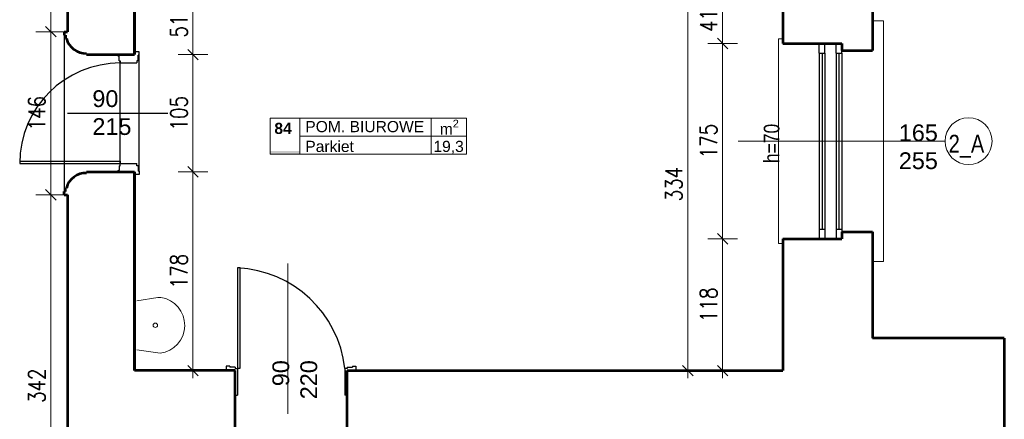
# Model space of a CAD drawing. Header units: millimetres. Extents: x 56977 to 67992, y 30187 to 42235.
# Tile 110 of 130: x 65191 to 66072, y 37251 to 37609. Entities that reach past the tile are written whole.
import ezdxf

# ---------------------------------------------------------------- set-up
doc = ezdxf.new("R2010")
doc.units = ezdxf.units.MM
doc.header["$MEASUREMENT"] = 0
doc.layers.get('0').update_dxf_attribs({"lineweight": 13})
doc.layers.get('DEFPOINTS').update_dxf_attribs({"lineweight": 13})
doc.layers.add('AI-OKNA', color=4, linetype='Continuous')
doc.layers.add('okna', color=8, linetype='Continuous')
for name, color, linetype, lineweight in [('AI-OPISY', 3, 'Continuous', 13), ('AI_MURY', 40, 'Continuous', 53), ('AI_WIDOK', 8, 'Continuous', 13), ('Lines', 7, 'Continuous', 13), ('OPISY TABELKI', 30, 'Continuous', 13), ('WODA', 7, 'Continuous', 13), ('wymiary', 8, 'Continuous', 13)]:
    doc.layers.add(name, color=color, linetype=linetype, lineweight=lineweight)
doc.styles.add('GENERATED_STYLE_2', font='txt.shx')
doc.styles.get("Standard").update_dxf_attribs({"font": 'txt.shx'})
doc.styles.add('Style-ROMANS', font='ROMANS.shx')
doc.styles.add('WYMIAROWY-08', font='ROMANS.shx', dxfattribs={"width": 0.8})
doc.dimstyles.new('DYBY', dxfattribs={"dimscale": 100, "dimtxt": 0.15, "dimasz": 0.05, "dimexe": 0.05, "dimexo": 0.1, "dimgap": 0.05, "dimtad": 1, "dimdec": 0, "dimdsep": 46, "dimlunit": 5, "dimtxsty": 'WYMIAROWY-08', "dimblk": 'M_STRZ', "dimcen": 0.1, "dimse1": 1, "dimse2": 1, "dimclrd": 7, "dimclre": 7, "dimclrt": 1, "dimadec": 0, "dimazin": 0, "dimtfac": 1, "dimtdec": 0, "dimtmove": 2, "dimatfit": 3, "dimldrblk": 'M_STRZ', "dimfxl": 0, "dimtolj": 1, "dimarcsym": 0})

# ---------------------------------------------------------------- blocks, each defined once
blk = doc.blocks.new('A$C062C27A1')
at = {"layer": 'WODA'}
for p, q in [((0, 0), (-2.8, 18.76)), ((44, 0), (46.8, 18.76))]:
    blk.add_line(p, q, dxfattribs=at)
at = {"layer": 'WODA', "flags": 128}
for points in [[(44, 0), (47.07, 20.65, 0.865936), (-3, 21.5)], [(-3, 21.5, 0.037015), (-2.8, 18.76)], [(24, 16.5, 1), (20, 16.5, 1), (24, 16.5)]]:
    blk.add_lwpolyline(points, format="xyb", dxfattribs=at)
at = {"layer": 'WODA'}
blk.add_circle((22, 16.5), 2, dxfattribs=at)
blk = doc.blocks.new('M_STRZ')
for p, q in [((0, 2.66), (0, 0)), ((-1.33, 0), (1.33, 0)), ((-0.94, -0.94), (0.94, 0.94)), ((0, 0), (0, -2.66))]:
    blk.add_line(p, q)
blk = doc.blocks.new('*U334')
at = {"layer": 'DEFPOINTS', "color": 0}
for p in [(65266.24, 37598.57), (65218.51, 37452.57), (65266.24, 37452.57)]:
    blk.add_point(p, dxfattribs=at)
at = {"layer": 'wymiary', "color": 7, "lineweight": -2}
blk.add_line((65218.51, 37593.57), (65218.51, 37457.57), dxfattribs=at)
at = {"layer": 'wymiary', "color": 7, "lineweight": -2, "xscale": 5, "yscale": 5, "zscale": 5}
for p, rotation in [((65218.51, 37598.57), 90), ((65218.51, 37452.57), 270)]:
    blk.add_blockref('M_STRZ', p, dxfattribs=dict(at, rotation=rotation))
at = {"layer": 'wymiary', "color": 1, "insert": (65206.01, 37525.57), "char_height": 15, "attachment_point": 5, "rotation": 90, "style": 'WYMIAROWY-08'}
blk.add_mtext('146', dxfattribs=at)
blk = doc.blocks.new('*D1867')
at = {"layer": 'DEFPOINTS'}
for p in [(65266.24, 37598.57), (65231.01, 37541.05), (65218.51, 37452.57), (65266.24, 37452.57)]:
    blk.add_point(p, dxfattribs=at)
at = {"layer": 'wymiary', "color": 7}
blk.add_blockref('*U334', (0, 0), dxfattribs=at)
blk = doc.blocks.new('*U335')
at = {"layer": 'DEFPOINTS', "color": 0}
for p in [(65266.24, 37452.57), (65218.51, 37110.57), (65266.24, 37110.57)]:
    blk.add_point(p, dxfattribs=at)
at = {"layer": 'wymiary', "color": 7, "lineweight": -2}
blk.add_line((65218.51, 37447.57), (65218.51, 37115.57), dxfattribs=at)
at = {"layer": 'wymiary', "color": 7, "lineweight": -2, "xscale": 5, "yscale": 5, "zscale": 5}
for p, rotation in [((65218.51, 37452.57), 90), ((65218.51, 37110.57), 270)]:
    blk.add_blockref('M_STRZ', p, dxfattribs=dict(at, rotation=rotation))
at = {"layer": 'wymiary', "color": 1, "insert": (65206.01, 37281.57), "char_height": 15, "attachment_point": 5, "rotation": 90, "style": 'WYMIAROWY-08'}
blk.add_mtext('342', dxfattribs=at)
blk = doc.blocks.new('*D1868')
at = {"layer": 'DEFPOINTS'}
for p in [(65266.24, 37452.57), (65231.01, 37297.9), (65218.51, 37110.57), (65266.24, 37110.57)]:
    blk.add_point(p, dxfattribs=at)
at = {"layer": 'wymiary', "color": 7}
blk.add_blockref('*U335', (0, 0), dxfattribs=at)
blk = doc.blocks.new('*U342')
at = {"layer": 'DEFPOINTS', "color": 0}
for p in [(65695.82, 37629.07), (65788.43, 37629.07), (65695.82, 37295.07)]:
    blk.add_point(p, dxfattribs=at)
at = {"layer": 'wymiary', "color": 7, "lineweight": -2}
blk.add_line((65788.43, 37300.07), (65788.43, 37624.07), dxfattribs=at)
at = {"layer": 'wymiary', "color": 7, "lineweight": -2, "xscale": 5, "yscale": 5, "zscale": 5}
for p, rotation in [((65788.43, 37629.07), 90), ((65788.43, 37295.07), 270)]:
    blk.add_blockref('M_STRZ', p, dxfattribs=dict(at, rotation=rotation))
at = {"layer": 'wymiary', "color": 1, "insert": (65775.93, 37462.07), "char_height": 15, "attachment_point": 5, "rotation": 90, "style": 'WYMIAROWY-08'}
blk.add_mtext('334', dxfattribs=at)
blk = doc.blocks.new('*D1875')
at = {"layer": 'DEFPOINTS'}
for p in [(65695.82, 37629.07), (65788.43, 37629.07), (65800.93, 37445.73), (65695.82, 37295.07)]:
    blk.add_point(p, dxfattribs=at)
at = {"layer": 'wymiary', "color": 7}
blk.add_blockref('*U342', (0, 0), dxfattribs=at)
blk = doc.blocks.new('*U343')
at = {"layer": 'DEFPOINTS', "color": 0}
for p in [(65873.54, 37629.07), (65819.53, 37588.07), (65873.54, 37588.07)]:
    blk.add_point(p, dxfattribs=at)
at = {"layer": 'wymiary', "color": 7, "lineweight": -2}
blk.add_line((65819.53, 37624.07), (65819.53, 37593.07), dxfattribs=at)
at = {"layer": 'wymiary', "color": 7, "lineweight": -2, "xscale": 5, "yscale": 5, "zscale": 5}
for p, rotation in [((65819.53, 37629.07), 90), ((65819.53, 37588.07), 270)]:
    blk.add_blockref('M_STRZ', p, dxfattribs=dict(at, rotation=rotation))
at = {"layer": 'wymiary', "color": 1, "insert": (65807.03, 37608.57), "char_height": 15, "attachment_point": 5, "rotation": 90, "style": 'WYMIAROWY-08'}
blk.add_mtext('41', dxfattribs=at)
blk = doc.blocks.new('*D1876')
at = {"layer": 'DEFPOINTS'}
for p in [(65873.54, 37629.07), (65832.03, 37619.19), (65819.53, 37588.07), (65873.54, 37588.07)]:
    blk.add_point(p, dxfattribs=at)
at = {"layer": 'wymiary', "color": 7}
blk.add_blockref('*U343', (0, 0), dxfattribs=at)
blk = doc.blocks.new('*U344')
at = {"layer": 'DEFPOINTS', "color": 0}
for p in [(65873.54, 37588.07), (65819.53, 37413.07), (65873.54, 37413.07)]:
    blk.add_point(p, dxfattribs=at)
at = {"layer": 'wymiary', "color": 7, "lineweight": -2}
blk.add_line((65819.53, 37583.07), (65819.53, 37418.07), dxfattribs=at)
at = {"layer": 'wymiary', "color": 7, "lineweight": -2, "xscale": 5, "yscale": 5, "zscale": 5}
for p, rotation in [((65819.53, 37588.07), 90), ((65819.53, 37413.07), 270)]:
    blk.add_blockref('M_STRZ', p, dxfattribs=dict(at, rotation=rotation))
at = {"layer": 'wymiary', "color": 1, "insert": (65807.03, 37500.57), "char_height": 15, "attachment_point": 5, "rotation": 90, "style": 'WYMIAROWY-08'}
blk.add_mtext('175', dxfattribs=at)
blk = doc.blocks.new('*D1877')
at = {"layer": 'DEFPOINTS'}
for p in [(65873.54, 37588.07), (65832.03, 37516.05), (65819.53, 37413.07), (65873.54, 37413.07)]:
    blk.add_point(p, dxfattribs=at)
at = {"layer": 'wymiary', "color": 7}
blk.add_blockref('*U344', (0, 0), dxfattribs=at)
blk = doc.blocks.new('*U345')
at = {"layer": 'DEFPOINTS', "color": 0}
for p in [(65873.54, 37413.07), (65819.53, 37295.07), (65873.54, 37295.07)]:
    blk.add_point(p, dxfattribs=at)
at = {"layer": 'wymiary', "color": 7, "lineweight": -2}
blk.add_line((65819.53, 37408.07), (65819.53, 37300.07), dxfattribs=at)
at = {"layer": 'wymiary', "color": 7, "lineweight": -2, "xscale": 5, "yscale": 5, "zscale": 5}
for p, rotation in [((65819.53, 37413.07), 90), ((65819.53, 37295.07), 270)]:
    blk.add_blockref('M_STRZ', p, dxfattribs=dict(at, rotation=rotation))
at = {"layer": 'wymiary', "color": 1, "insert": (65807.03, 37354.07), "char_height": 15, "attachment_point": 5, "rotation": 90, "style": 'WYMIAROWY-08'}
blk.add_mtext('118', dxfattribs=at)
blk = doc.blocks.new('*D1878')
at = {"layer": 'DEFPOINTS'}
for p in [(65873.54, 37413.07), (65832.03, 37369.55), (65819.53, 37295.07), (65873.54, 37295.07)]:
    blk.add_point(p, dxfattribs=at)
at = {"layer": 'wymiary', "color": 7}
blk.add_blockref('*U345', (0, 0), dxfattribs=at)
blk = doc.blocks.new('*U1169')
at = {"layer": 'DEFPOINTS', "color": 0}
for p in [(65293.54, 37629.07), (65293.54, 37578.07), (65345.67, 37578.07)]:
    blk.add_point(p, dxfattribs=at)
at = {"layer": 'wymiary', "color": 7, "lineweight": -2}
blk.add_line((65345.67, 37624.07), (65345.67, 37583.07), dxfattribs=at)
at = {"layer": 'wymiary', "color": 7, "lineweight": -2, "xscale": 5, "yscale": 5, "zscale": 5}
for p, rotation in [((65345.67, 37629.07), 90), ((65345.67, 37578.07), 270)]:
    blk.add_blockref('M_STRZ', p, dxfattribs=dict(at, rotation=rotation))
at = {"layer": 'wymiary', "color": 1, "insert": (65333.17, 37603.57), "char_height": 15, "attachment_point": 5, "rotation": 90, "style": 'WYMIAROWY-08'}
blk.add_mtext('51', dxfattribs=at)
blk = doc.blocks.new('*D2702')
at = {"layer": 'DEFPOINTS'}
for p in [(65293.54, 37629.07), (65333.17, 37614.19), (65293.54, 37578.07), (65345.67, 37578.07)]:
    blk.add_point(p, dxfattribs=at)
at = {"layer": 'wymiary', "color": 7}
blk.add_blockref('*U1169', (0, 0), dxfattribs=at)
blk = doc.blocks.new('*U1170')
at = {"layer": 'DEFPOINTS', "color": 0}
for p in [(65293.54, 37578.07), (65293.54, 37473.07), (65345.67, 37473.07)]:
    blk.add_point(p, dxfattribs=at)
at = {"layer": 'wymiary', "color": 7, "lineweight": -2}
blk.add_line((65345.67, 37573.07), (65345.67, 37478.07), dxfattribs=at)
at = {"layer": 'wymiary', "color": 7, "lineweight": -2, "xscale": 5, "yscale": 5, "zscale": 5}
for p, rotation in [((65345.67, 37578.07), 90), ((65345.67, 37473.07), 270)]:
    blk.add_blockref('M_STRZ', p, dxfattribs=dict(at, rotation=rotation))
at = {"layer": 'wymiary', "color": 1, "insert": (65333.17, 37525.57), "char_height": 15, "attachment_point": 5, "rotation": 90, "style": 'WYMIAROWY-08'}
blk.add_mtext('105', dxfattribs=at)
blk = doc.blocks.new('*D2703')
at = {"layer": 'DEFPOINTS'}
for p in [(65293.54, 37578.07), (65333.17, 37541.05), (65293.54, 37473.07), (65345.67, 37473.07)]:
    blk.add_point(p, dxfattribs=at)
at = {"layer": 'wymiary', "color": 7}
blk.add_blockref('*U1170', (0, 0), dxfattribs=at)
blk = doc.blocks.new('*U1171')
at = {"layer": 'DEFPOINTS', "color": 0}
for p in [(65293.54, 37473.07), (65293.54, 37295.07), (65345.67, 37295.07)]:
    blk.add_point(p, dxfattribs=at)
at = {"layer": 'wymiary', "color": 7, "lineweight": -2}
blk.add_line((65345.67, 37468.07), (65345.67, 37300.07), dxfattribs=at)
at = {"layer": 'wymiary', "color": 7, "lineweight": -2, "xscale": 5, "yscale": 5, "zscale": 5}
for p, rotation in [((65345.67, 37473.07), 90), ((65345.67, 37295.07), 270)]:
    blk.add_blockref('M_STRZ', p, dxfattribs=dict(at, rotation=rotation))
at = {"layer": 'wymiary', "color": 1, "insert": (65333.17, 37384.07), "char_height": 15, "attachment_point": 5, "rotation": 90, "style": 'WYMIAROWY-08'}
blk.add_mtext('178', dxfattribs=at)
blk = doc.blocks.new('*D2704')
at = {"layer": 'DEFPOINTS'}
for p in [(65293.54, 37473.07), (65333.17, 37399.55), (65293.54, 37295.07), (65345.67, 37295.07)]:
    blk.add_point(p, dxfattribs=at)
at = {"layer": 'wymiary', "color": 7}
blk.add_blockref('*U1171', (0, 0), dxfattribs=at)
blk = doc.blocks.new('*U1263')
at = {"layer": 'DEFPOINTS', "color": 0}
for p in [(65266.24, 37754.57), (65218.51, 37598.57), (65266.24, 37598.57)]:
    blk.add_point(p, dxfattribs=at)
at = {"layer": 'wymiary', "color": 7, "lineweight": -2}
blk.add_line((65218.51, 37749.57), (65218.51, 37603.57), dxfattribs=at)
at = {"layer": 'wymiary', "color": 7, "lineweight": -2, "xscale": 5, "yscale": 5, "zscale": 5}
for p, rotation in [((65218.51, 37754.57), 90), ((65218.51, 37598.57), 270)]:
    blk.add_blockref('M_STRZ', p, dxfattribs=dict(at, rotation=rotation))
at = {"layer": 'wymiary', "color": 1, "insert": (65206.01, 37676.57), "char_height": 15, "attachment_point": 5, "rotation": 90, "style": 'WYMIAROWY-08'}
blk.add_mtext('156', dxfattribs=at)
blk = doc.blocks.new('*D2794')
at = {"layer": 'DEFPOINTS'}
for p in [(65266.24, 37754.57), (65231.01, 37692.05), (65218.51, 37598.57), (65266.24, 37598.57)]:
    blk.add_point(p, dxfattribs=at)
at = {"layer": 'wymiary', "color": 7}
blk.add_blockref('*U1263', (0, 0), dxfattribs=at)

msp = doc.modelspace()

# ---------------------------------------------------------------- hatches: boundary and pattern name
at = {"layer": 'OPISY TABELKI', "extrusion": (0, 0, -1)}
msp.add_hatch(color=256, dxfattribs=at).paths.add_polyline_path([(-65441.18, 37488.92), (-65441.18, 37491.87), (-65414.83, 37491.87), (-65414.83, 37488.92)], flags=16)

# ---------------------------------------------------------------- linework, layer by layer
at = {"layer": 'AI-OKNA'}
for p, q in [((65906.04, 37579.32), (65906.04, 37588.07)), ((65911.04, 37579.32), (65911.04, 37588.07)), ((65921.04, 37579.32), (65921.04, 37588.07)), ((65297.54, 37580.57), (65293.54, 37580.57)), ((65296.54, 37572.57), (65296.54, 37577.57)), ((65297.54, 37577.57), (65296.54, 37577.57)), ((65297.54, 37577.57), (65297.54, 37580.57)), ((65297.54, 37473.57), (65297.54, 37577.57)), ((65906.04, 37579.32), (65911.04, 37579.32)), ((65906.04, 37579.32), (65906.04, 37421.82)), ((65908.54, 37579.32), (65908.54, 37421.82)), ((65911.04, 37579.32), (65911.04, 37421.82)), ((65921.04, 37579.32), (65926.04, 37579.32)), ((65921.04, 37579.32), (65921.04, 37421.82)), ((65923.54, 37579.32), (65923.54, 37421.82)), ((65926.04, 37579.32), (65926.04, 37581.82)), ((65926.04, 37579.32), (65926.04, 37421.82)), ((65279.69, 37572.57), (65279.69, 37576.57)), ((65279.69, 37572.57), (65280.69, 37572.57)), ((65280.69, 37481.07), (65280.69, 37572.57)), ((65280.69, 37572.57), (65280.69, 37570.57)), ((65280.69, 37570.57), (65295.54, 37570.57)), ((65295.54, 37572.57), (65295.54, 37570.57)), ((65296.54, 37572.57), (65295.54, 37572.57)), ((65233.36, 37525.57), (65323.36, 37525.57)), ((65190.69, 37482.57), (65280.69, 37482.57)), ((65190.69, 37482.57), (65190.69, 37480.57)), ((65190.69, 37480.57), (65280.69, 37480.57)), ((65280.69, 37482.57), (65280.69, 37480.57)), ((65280.69, 37480.57), (65295.54, 37480.57)), ((65280.69, 37478.57), (65280.69, 37480.57)), ((65295.54, 37478.57), (65295.54, 37480.57)), ((65279.69, 37478.57), (65280.69, 37478.57)), ((65279.69, 37478.57), (65279.69, 37474.57)), ((65296.54, 37478.57), (65295.54, 37478.57)), ((65296.54, 37478.57), (65296.54, 37473.57)), ((65297.54, 37473.57), (65296.54, 37473.57)), ((65297.54, 37473.57), (65297.54, 37470.57)), ((65297.54, 37470.57), (65293.54, 37470.57)), ((65906.04, 37421.82), (65906.04, 37413.07)), ((65906.04, 37421.82), (65911.04, 37421.82)), ((65911.04, 37421.82), (65911.04, 37413.07)), ((65921.04, 37421.82), (65921.04, 37413.07)), ((65921.04, 37421.82), (65926.04, 37421.82)), ((65926.04, 37421.82), (65926.04, 37419.32)), ((65387.54, 37387.07), (65385.54, 37387.07)), ((65385.54, 37387.07), (65385.54, 37297.07)), ((65387.54, 37387.07), (65387.54, 37297.07)), ((65375.54, 37299.18), (65375.54, 37295.18)), ((65378.54, 37299.07), (65375.54, 37299.07)), ((65378.54, 37299.07), (65378.54, 37298.07)), ((65383.54, 37298.07), (65378.54, 37298.07)), ((65383.54, 37298.07), (65383.54, 37297.07)), ((65383.54, 37297.07), (65385.54, 37297.07)), ((65385.54, 37297.07), (65385.54, 37273.07)), ((65387.54, 37297.07), (65385.54, 37297.07)), ((65481.54, 37297.07), (65481.54, 37273.07)), ((65483.54, 37297.07), (65481.54, 37297.07)), ((65483.54, 37298.07), (65483.54, 37297.07)), ((65483.54, 37298.07), (65488.54, 37298.07)), ((65488.54, 37299.07), (65488.54, 37298.07)), ((65488.54, 37299.07), (65491.54, 37299.07)), ((65491.54, 37299.07), (65491.54, 37295.07)), ((65383.54, 37273.07), (65385.54, 37273.07)), ((65483.54, 37273.07), (65481.54, 37273.07))]:
    msp.add_line(p, q, dxfattribs=at)
for centre, radius, start, end in [((65279.69, 37578.07), 1.5, 180, 270), ((65280.69, 37480.57), 90, 90, 180), ((65279.69, 37473.07), 1.5, 90, 180), ((65380.93, 37285.96), 101.21, 6.30069, 87.39453)]:
    msp.add_arc(centre, radius, start, end, dxfattribs=at)
at = {"layer": 'AI-OPISY'}
for p, q in [((66018.58, 37500.57), (65833.49, 37500.57)), ((65430.54, 37256.26), (65430.54, 37391.14))]:
    msp.add_line(p, q, dxfattribs=at)
msp.add_circle((66039.58, 37500.57), 21, dxfattribs=at)
at = {"layer": 'AI_MURY'}
for p, q in [((65233.54, 37754.57), (65233.54, 37598.57)), ((65953.54, 37749.32), (65953.54, 37581.82)), ((65293.54, 37578.07), (65293.54, 37629.07)), ((65293.54, 37629.07), (65293.54, 37578.07)), ((65873.54, 37629.07), (65873.54, 37588.07)), ((65230.54, 37598.57), (65233.54, 37598.57)), ((65230.54, 37598.57), (65230.54, 37595.57)), ((65231.54, 37595.57), (65230.54, 37595.57)), ((65231.54, 37595.57), (65231.54, 37592.57)), ((65232.54, 37592.57), (65231.54, 37592.57)), ((65873.54, 37588.07), (65926.04, 37588.07)), ((65926.04, 37588.07), (65926.04, 37581.82)), ((65250.54, 37578.07), (65250.54, 37579.07)), ((65250.54, 37578.07), (65293.54, 37578.07)), ((65926.04, 37581.82), (65953.54, 37581.82)), ((65250.54, 37473.07), (65293.54, 37473.07)), ((65250.54, 37473.07), (65250.54, 37472.07)), ((65293.54, 37295.07), (65293.54, 37473.07)), ((65293.54, 37473.07), (65293.54, 37295.07)), ((65231.54, 37455.57), (65230.54, 37455.57)), ((65230.54, 37452.57), (65230.54, 37455.57)), ((65232.54, 37458.57), (65231.54, 37458.57)), ((65231.54, 37455.57), (65231.54, 37458.57)), ((65230.54, 37452.57), (65233.54, 37452.57)), ((65233.54, 37452.57), (65233.54, 37110.57)), ((65926.04, 37419.32), (65953.54, 37419.32)), ((65926.04, 37419.32), (65926.04, 37413.07)), ((65953.54, 37419.32), (65953.54, 37324.07)), ((65873.54, 37413.07), (65873.54, 37295.07)), ((65873.54, 37413.07), (65926.04, 37413.07)), ((66071.54, 37324.07), (65953.54, 37324.07)), ((66071.54, 37324.07), (66071.54, 37184.07)), ((65383.54, 37295.07), (65293.54, 37295.07)), ((65383.54, 37240.07), (65383.54, 37295.07)), ((65483.54, 37295.07), (65873.54, 37295.07)), ((65483.54, 37240.07), (65483.54, 37295.07))]:
    msp.add_line(p, q, dxfattribs=at)
for centre, start, end in [((65249.99, 37597.06), 194.44004, 271.72608), ((65249.99, 37454.07), 88.27392, 165.55996)]:
    msp.add_arc(centre, 18, start, end, dxfattribs=at)
at = {"layer": 'Lines', "color": 251, "linetype": 'Continuous'}
for p, q in [((65963.54, 37608.46), (65953.54, 37608.46)), ((65963.54, 37608.46), (65963.54, 37392.68)), ((65869.54, 37592.07), (65869.54, 37409.07)), ((65873.54, 37592.07), (65869.54, 37592.07)), ((65873.54, 37409.07), (65869.54, 37409.07)), ((65963.54, 37392.68), (65953.54, 37392.68))]:
    msp.add_line(p, q, dxfattribs=at)
at = {"layer": 'okna'}
msp.add_line((65230.54, 37595.57), (65230.54, 37455.57), dxfattribs=at)
at = {"layer": 'OPISY TABELKI'}
for p, q in [((65414.83, 37521.18), (65590.52, 37521.18)), ((65414.83, 37521.18), (65414.83, 37488.92)), ((65441.18, 37521.18), (65441.18, 37488.92)), ((65558.74, 37521.18), (65558.74, 37488.92)), ((65590.52, 37521.18), (65590.52, 37488.92)), ((65441.18, 37505.05), (65590.52, 37505.05)), ((65414.83, 37488.92), (65590.52, 37488.92))]:
    msp.add_line(p, q, dxfattribs=at)

# ---------------------------------------------------------------- block references
at = {"layer": 'AI_WIDOK', "color": 7, "linetype": 'ByBlock', "lineweight": 13, "rotation": 270}
msp.add_blockref('A$C062C27A1', (65295.56, 37357.72), dxfattribs=at)

# ---------------------------------------------------------------- texts
at = {"layer": 'AI-OPISY', "char_height": 15, "width": 45.2902}
for s, insert, attachment_point in [('\\fArial|b0|i0|c238|p39;90\\P215', (65255.7, 37546.13), 1), ('\\fArial|b0|i0|c238|p39;165\\P255', (65994.63, 37475.36), 8)]:
    msp.add_mtext(s, dxfattribs=dict(at, insert=insert, attachment_point=attachment_point))
at = {"layer": 'AI-OPISY', "insert": (65870.5, 37480.89), "char_height": 14, "attachment_point": 7, "rotation": 90, "line_spacing_factor": 0.722892, "style": 'WYMIAROWY-08'}
msp.add_mtext('\\fArial|b0|i0|c238|p39;h=70', dxfattribs=at)
at = {"layer": 'AI-OPISY', "insert": (66021.78, 37485.68), "char_height": 16, "width": 20.64, "attachment_point": 7, "style": 'WYMIAROWY-08'}
msp.add_mtext('\\fArial|b0|i0|c238|p39;2_A', dxfattribs=at)
at = {"layer": 'AI-OPISY', "insert": (65456.99, 37304.43), "char_height": 15, "width": 45.2902, "attachment_point": 9, "rotation": 90}
msp.add_mtext('\\fArial|b0|i0|c238|p39;90\\P220', dxfattribs=at)
at = {"layer": 'OPISY TABELKI', "color": 7, "char_height": 10, "width": 168.6591, "attachment_point": 1, "style": 'GENERATED_STYLE_2'}
for s, insert in [('\\fArial|b1|i0|c238|p39;84', (65418.52, 37517.01)), ('\\fArial|b0|i0|c238|p39;POM. BIUROWE       ', (65446.21, 37518.62)), ('\\A1;\\fArial|b0|i0|c238|p39;m\\H7.000000;\\S2^  ;', (65566.49, 37519.83)), ('\\fArial|b0|i0|c238|p39;Parkiet          ', (65446.21, 37500.89)), ('\\fArial|b0|i0|c238|p39;19,3          ', (65560.77, 37500.89))]:
    msp.add_mtext(s, dxfattribs=dict(at, insert=insert))

# ---------------------------------------------------------------- dimensions: what is measured, and where the dimension line sits
at = {"layer": 'wymiary', "color": 7}
for base, p1, p2, angle, picture, middle in [((65218.51, 37598.57), (65266.24, 37754.57), (65266.24, 37598.57), 270, '*D2794', (65231.01, 37692.05)), ((65345.67, 37578.07), (65293.54, 37629.07), (65293.54, 37578.07), 270, '*D2702', (65333.17, 37614.19)), ((65788.43, 37629.07), (65695.82, 37295.07), (65695.82, 37629.07), 90, '*D1875', (65800.93, 37445.73)), ((65819.53, 37588.07), (65873.54, 37629.07), (65873.54, 37588.07), 270, '*D1876', (65832.03, 37619.19)), ((65218.51, 37452.57), (65266.24, 37598.57), (65266.24, 37452.57), 270, '*D1867', (65231.01, 37541.05)), ((65819.53, 37413.07), (65873.54, 37588.07), (65873.54, 37413.07), 270, '*D1877', (65832.03, 37516.05)), ((65345.67, 37473.07), (65293.54, 37578.07), (65293.54, 37473.07), 270, '*D2703', (65333.17, 37541.05)), ((65345.67, 37295.07), (65293.54, 37473.07), (65293.54, 37295.07), 270, '*D2704', (65333.17, 37399.55)), ((65218.51, 37110.57), (65266.24, 37452.57), (65266.24, 37110.57), 270, '*D1868', (65231.01, 37297.9)), ((65819.53, 37295.07), (65873.54, 37413.07), (65873.54, 37295.07), 270, '*D1878', (65832.03, 37369.55))]:
    dim = msp.add_linear_dim(base=base, p1=p1, p2=p2, angle=angle, dimstyle='DYBY', override={"dimtad": 0, "dimtxsty": 'Style-ROMANS', "dimcen": 0.001, "dimclrd": 0, "dimclre": 0}, dxfattribs=at)
    dim.commit()
    dim.dimension.update_dxf_attribs({"geometry": picture, "text_midpoint": middle, "dimtype": 128})

doc.saveas('drawing.dxf')
